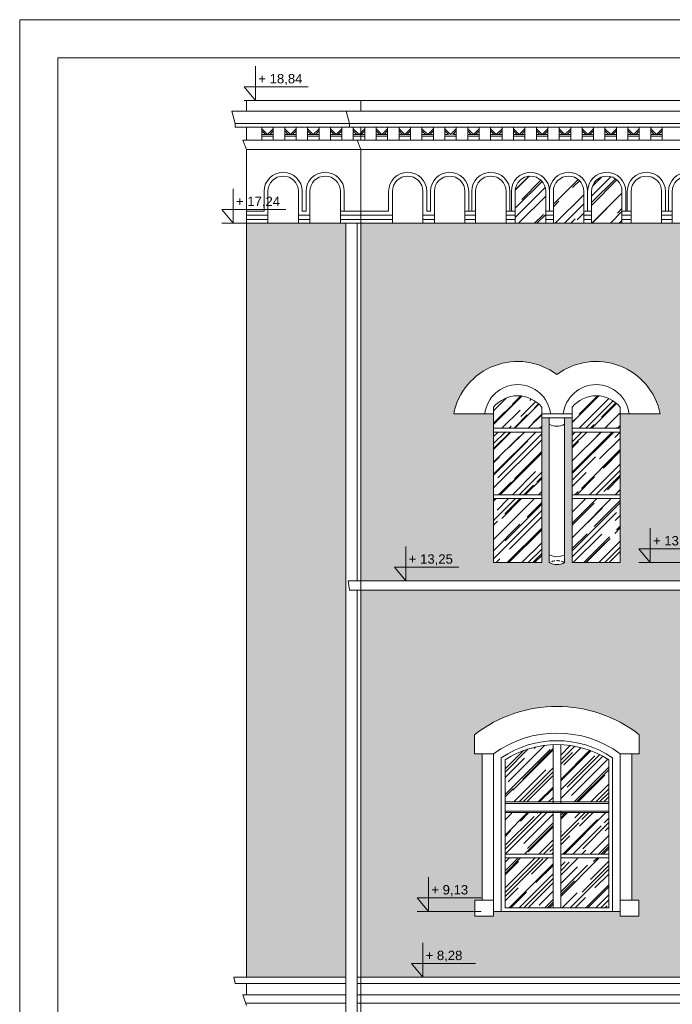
# Model space of a CAD drawing. Header units: millimetres. Extents: x -5254 to 173417, y -28809 to -6400.
# Tile 203 of 256: x 135467 to 136322, y -18981 to -17691. Entities that reach past the tile are written whole.
import ezdxf

# ---------------------------------------------------------------- set-up
doc = ezdxf.new("R2010")
doc.units = ezdxf.units.MM
doc.linetypes.add('HIDDEN', pattern=[9.525, 6.35, -3.175])
for name, color, linetype, lineweight in [('mre_cegła', 7, 'Continuous', 5), ('mre_cienka', 7, 'Continuous', 15), ('mre_cienkie', 7, 'Continuous', 9), ('mre_drewno', 7, 'Continuous', 9), ('mre_koty', 7, 'Continuous', 13), ('mre_szyby', 7, 'Continuous', 13), ('mre_tabela', 7, 'Continuous', 20), ('mre_ściany', 7, 'Continuous', 20)]:
    doc.layers.add(name, color=color, linetype=linetype, lineweight=lineweight)
doc.styles.add('TABELKA', font='arial.ttf')
pattern_1 = [(0, (131502.005, -23452.909), (0, 6.77418), []), (90, (131502.005, -23452.909), (-10.16, 6.77418), [6.77418, -6.77418])]

# ---------------------------------------------------------------- blocks, each defined once
blk = doc.blocks.new('KOTA')
at = {"color": 0}
for p, q in [((0, 0), (0, 50)), ((-16.6, 20), (76.8, 20)), ((-16.6, 20), (0, 0))]:
    blk.add_line(p, q, dxfattribs=at)
at = {"color": 0, "style": 'TABELKA', "flags": 4}
blk.add_attdef('POZIOM', (1.4, 25), '', height=13.7, rotation=360, dxfattribs=at)

msp = doc.modelspace()

# ---------------------------------------------------------------- hatches: boundary and pattern name
at = {"layer": 'mre_cegła'}
h = msp.add_hatch(dxfattribs=at)
h.set_pattern_fill('AR-BRSTD', color=256, scale=0.1)
h.set_pattern_definition(pattern_1)
h.paths.add_polyline_path([(135894.1, -17957.48), (135764.1, -17957.48), (135764.1, -18945.65), (135894.1, -18945.65)])
h.paths.add_polyline_path([(142198.95, -17957.48), (142170.95, -17957.48), (142068.95, -17957.48), (142068.95, -18945.58), (142146.41, -18945.58), (142198.95, -18945.65)])
h = msp.add_hatch(dxfattribs=at)
h.set_pattern_fill('AR-BRSTD', color=256, scale=0.1)
h.set_pattern_definition(pattern_1)
h.paths.add_polyline_path([(137080.31, -17957.48), (135914.1, -17957.48), (135914.1, -18426.15), (137080.31, -18426.15)])
h.paths.add_polyline_path([(136833.04, -18155.81, -0.552546), (136968.46, -18207.38), (136916.04, -18207.38), (136916.04, -18402.22), (136853.04, -18402.22), (136853.04, -18212.38), (136843.04, -18212.38), (136843.04, -18402.22, -0.2566287), (136823.04, -18402.22), (136823.04, -18212.38), (136813.04, -18212.38), (136813.04, -18402.22), (136750.04, -18402.22), (136750.04, -18207.38), (136697.63, -18207.38, -0.552546)], flags=16)
h.paths.add_polyline_path([(136635.14, -18207.38), (136582.73, -18207.38), (136582.73, -18402.22), (136519.73, -18402.22), (136519.73, -18212.38), (136509.73, -18212.38), (136509.73, -18402.22, -0.2566287), (136489.73, -18402.22), (136489.73, -18212.38), (136479.73, -18212.38), (136479.73, -18402.22), (136416.73, -18402.22), (136416.73, -18207.38), (136364.32, -18207.38, -0.552546), (136499.73, -18155.81, -0.552546)], flags=16)
h.paths.add_polyline_path([(136306.51, -18207.38), (136254.1, -18207.38), (136254.1, -18402.22), (136191.1, -18402.22), (136191.1, -18212.38), (136181.1, -18212.38), (136181.1, -18402.22, -0.2566287), (136161.1, -18402.22), (136161.1, -18212.38), (136151.1, -18212.38), (136151.1, -18402.22), (136088.1, -18402.22), (136088.1, -18207.38), (136035.68, -18207.38, -0.552546), (136171.1, -18155.81, -0.552546)], flags=16)
h = msp.add_hatch(dxfattribs=at)
h.set_pattern_fill('AR-BRSTD', color=256, scale=0.1)
h.set_pattern_definition(pattern_1)
h.paths.add_polyline_path([(137080.31, -18438.15), (135914.1, -18438.15), (135914.1, -18945.65), (137080.31, -18945.65)])
h.paths.add_polyline_path([(136607.73, -18627.78), (136607.73, -18652.76), (136597.73, -18652.76), (136597.73, -18844.65), (136607.23, -18844.65), (136607.23, -18865.65), (136582.73, -18865.65), (136582.73, -18859.65), (136572.64, -18859.65), (136567.73, -18859.65), (136431.73, -18859.65), (136426.73, -18859.65), (136416.73, -18859.65), (136416.73, -18865.65), (136392.23, -18865.65), (136392.23, -18844.65), (136401.73, -18844.65), (136401.73, -18652.76), (136391.73, -18652.76), (136391.73, -18627.78, -0.3438826)], flags=16)
h.paths.add_polyline_path([(136941.04, -18627.78), (136941.04, -18652.76), (136931.04, -18652.76), (136931.04, -18844.65), (136940.54, -18844.65), (136940.54, -18865.65), (136916.04, -18865.65), (136916.04, -18859.65), (136905.95, -18859.65), (136901.04, -18859.65), (136765.04, -18859.65), (136760.04, -18859.65), (136750.04, -18859.65), (136750.04, -18865.65), (136725.54, -18865.65), (136725.54, -18844.65), (136735.04, -18844.65), (136735.04, -18652.76), (136725.04, -18652.76), (136725.04, -18627.78, -0.3438826)], flags=16)
h.paths.add_polyline_path([(136567.73, -18660.65), (136567.73, -18854.65), (136431.73, -18854.65), (136431.73, -18660.65, -0.2941176)], flags=0)
h.paths.add_polyline_path([(136504.73, -18717.93), (136494.73, -18717.93), (136494.73, -18715.93), (136504.73, -18715.93)], flags=0)
h.paths.add_polyline_path([(136765.04, -18660.65, -0.2941176), (136901.04, -18660.65), (136901.04, -18854.65), (136765.04, -18854.65)], flags=0)
h.paths.add_polyline_path([(136504.73, -18727.93), (136504.73, -18729.93), (136494.73, -18729.93), (136494.73, -18727.93)], flags=0)
h.paths.add_polyline_path([(136828.04, -18715.93), (136838.04, -18715.93), (136838.04, -18717.93), (136828.04, -18717.93)], flags=0)
h.paths.add_polyline_path([(136838.04, -18727.93), (136838.04, -18729.93), (136828.04, -18729.93), (136828.04, -18727.93)], flags=0)
h.paths.add_polyline_path([(136279.1, -18627.78), (136279.1, -18652.76), (136269.1, -18652.76), (136269.1, -18844.65), (136278.6, -18844.65), (136278.6, -18865.65), (136254.1, -18865.65), (136254.1, -18859.65), (136244.01, -18859.65), (136239.1, -18859.65), (136103.1, -18859.65), (136098.1, -18859.65), (136088.1, -18859.65), (136088.1, -18865.65), (136063.6, -18865.65), (136063.6, -18844.65), (136073.1, -18844.65), (136073.1, -18652.76), (136063.1, -18652.76), (136063.1, -18627.78, -0.3438826)], flags=16)
h.paths.add_polyline_path([(136239.1, -18660.65), (136239.1, -18854.65), (136103.1, -18854.65), (136103.1, -18660.65, -0.2941176)], flags=0)
h.paths.add_polyline_path([(136176.1, -18715.93), (136176.1, -18717.93), (136166.1, -18717.93), (136166.1, -18715.93)], flags=0)
h.paths.add_polyline_path([(136176.1, -18727.93), (136176.1, -18729.93), (136166.1, -18729.93), (136166.1, -18727.93)], flags=0)
at = {"layer": 'mre_szyby'}
h = msp.add_hatch(dxfattribs=at)
h.set_pattern_fill('AR-RROOF', color=256, angle=45)
h.set_pattern_definition([(45, (131502.005, -23713.903), (21.552615, 57.47364), [381, -50.8, 127, -25.4]), (45, (131516.912, -23681.035), (-41.848, 5.92697), [76.2, -8.382, 152.4, -19.05]), (45, (131495.719, -23689.656), (81.36112, 105.428207), [203.2, -35.56, 101.6, -25.4])])
h.paths.add_polyline_path([(136156.38, -17915.7, 1), (136116.38, -17915.7), (136116.38, -17957.48), (136156.38, -17957.48)])
h.paths.add_polyline_path([(136206.38, -17915.7, 1), (136166.38, -17915.7), (136166.38, -17957.48), (136206.38, -17957.48)])
h.paths.add_polyline_path([(136256.38, -17915.7, 1), (136216.38, -17915.7), (136216.38, -17957.48), (136256.38, -17957.48)])
h.paths.add_polyline_path([(136472.38, -17915.7, 1), (136432.38, -17915.7), (136432.38, -17957.48), (136472.38, -17957.48)])
h.paths.add_polyline_path([(136522.38, -17915.7, 1), (136482.38, -17915.7), (136482.38, -17957.48), (136522.38, -17957.48)])
h.paths.add_polyline_path([(136572.38, -17915.7, 1), (136532.38, -17915.7), (136532.38, -17957.48), (136572.38, -17957.48)])
h.paths.add_polyline_path([(136778.38, -17915.7, 1), (136738.38, -17915.7), (136738.38, -17957.48), (136778.38, -17957.48)])
h.paths.add_polyline_path([(136828.38, -17915.7, 1), (136788.38, -17915.7), (136788.38, -17957.48), (136828.38, -17957.48)])
h.paths.add_polyline_path([(136878.38, -17915.7, 1), (136838.38, -17915.7), (136838.38, -17957.48), (136878.38, -17957.48)])
h = msp.add_hatch(dxfattribs=at)
h.set_pattern_fill('AR-RROOF', color=256, scale=0.7, angle=45)
h.set_pattern_definition([(45, (131502.005, -23787.888), (15.08683, 40.231547), [266.7, -35.56, 88.9, -17.78]), (45, (131512.44, -23764.88), (-29.293595, 4.14888), [53.34, -5.8674, 106.68, -13.335]), (45, (131497.604, -23770.915), (56.952784, 73.799745), [142.24, -24.892, 71.12, -17.78])])
h.paths.add_polyline_path([(138555.88, -18803.23), (138555.88, -18789.21), (138492.88, -18789.21), (138492.88, -18854.65), (138555.88, -18854.65)])
h.paths.add_polyline_path([(138628.88, -18789.21), (138565.88, -18789.21), (138565.88, -18803.23), (138565.88, -18854.65), (138628.88, -18854.65)])
h.paths.add_polyline_path([(138628.88, -18729.93), (138565.88, -18729.93), (138565.88, -18784.21), (138628.88, -18784.21)])
h.paths.add_polyline_path([(138555.88, -18729.93), (138492.88, -18729.93), (138492.88, -18784.21), (138555.88, -18784.21)])
h.paths.add_polyline_path([(138555.88, -18640.75, 0.1338619), (138492.88, -18660.65), (138492.88, -18715.93), (138555.88, -18715.93)])
h.paths.add_polyline_path([(138628.88, -18660.65, 0.1338619), (138565.88, -18640.75), (138565.88, -18715.93), (138628.88, -18715.93)])
h.paths.add_polyline_path([(138304.88, -18660.65, 0.1338619), (138241.88, -18640.75), (138241.88, -18715.93), (138304.88, -18715.93)])
h.paths.add_polyline_path([(138231.88, -18640.75, 0.1338619), (138168.88, -18660.65), (138168.88, -18715.93), (138231.88, -18715.93)])
h.paths.add_polyline_path([(138231.88, -18729.93), (138168.88, -18729.93), (138168.88, -18784.21), (138231.88, -18784.21)])
h.paths.add_polyline_path([(138304.88, -18729.93), (138241.88, -18729.93), (138241.88, -18784.21), (138304.88, -18784.21)])
h.paths.add_polyline_path([(138231.88, -18803.23), (138231.88, -18789.21), (138168.88, -18789.21), (138168.88, -18854.65), (138231.88, -18854.65)])
h.paths.add_polyline_path([(138304.88, -18789.21), (138241.88, -18789.21), (138241.88, -18803.23), (138241.88, -18854.65), (138304.88, -18854.65)])
h.paths.add_polyline_path([(137908.88, -18803.23), (137908.88, -18789.21), (137845.88, -18789.21), (137845.88, -18854.65), (137908.88, -18854.65)])
h.paths.add_polyline_path([(137908.88, -18729.93), (137845.88, -18729.93), (137845.88, -18784.21), (137908.88, -18784.21)])
h.paths.add_polyline_path([(137908.88, -18640.75, 0.1338619), (137845.88, -18660.65), (137845.88, -18715.93), (137908.88, -18715.93)])
h.paths.add_polyline_path([(137981.88, -18660.65, 0.1338619), (137918.88, -18640.75), (137918.88, -18715.93), (137981.88, -18715.93)])
h.paths.add_polyline_path([(137981.88, -18729.93), (137918.88, -18729.93), (137918.88, -18784.21), (137981.88, -18784.21)])
h.paths.add_polyline_path([(137981.88, -18789.21), (137918.88, -18789.21), (137918.88, -18803.23), (137918.88, -18854.65), (137981.88, -18854.65)])
h.paths.add_polyline_path([(137580.98, -18803.23), (137580.98, -18789.21), (137517.98, -18789.21), (137517.98, -18854.65), (137580.98, -18854.65)])
h.paths.add_polyline_path([(137580.98, -18729.93), (137517.98, -18729.93), (137517.98, -18784.21), (137580.98, -18784.21)])
h.paths.add_polyline_path([(137580.98, -18640.75, 0.1338619), (137517.98, -18660.65), (137517.98, -18715.93), (137580.98, -18715.93)])
h.paths.add_polyline_path([(137653.98, -18660.65, 0.1338619), (137590.98, -18640.75), (137590.98, -18715.93), (137653.98, -18715.93)])
h.paths.add_polyline_path([(137653.98, -18729.93), (137590.98, -18729.93), (137590.98, -18784.21), (137653.98, -18784.21)])
h.paths.add_polyline_path([(137653.98, -18789.21), (137590.98, -18789.21), (137590.98, -18803.23), (137590.98, -18854.65), (137653.98, -18854.65)])
h.paths.add_polyline_path([(137332.24, -18660.65, 0.1338619), (137269.24, -18640.75), (137269.24, -18715.93), (137332.24, -18715.93)])
h.paths.add_polyline_path([(137259.24, -18640.75, 0.1338619), (137196.24, -18660.65), (137196.24, -18715.93), (137259.24, -18715.93)])
h.paths.add_polyline_path([(137259.24, -18729.93), (137196.24, -18729.93), (137196.24, -18784.21), (137259.24, -18784.21)])
h.paths.add_polyline_path([(137332.24, -18729.93), (137269.24, -18729.93), (137269.24, -18784.21), (137332.24, -18784.21)])
h.paths.add_polyline_path([(137259.24, -18789.21), (137196.24, -18789.21), (137196.24, -18854.65), (137259.24, -18854.65), (137259.24, -18803.23)])
h.paths.add_polyline_path([(137332.24, -18789.21), (137269.24, -18789.21), (137269.24, -18803.23), (137269.24, -18854.65), (137332.24, -18854.65)])
h.paths.add_polyline_path([(136828.04, -18640.75, 0.1338619), (136765.04, -18660.65), (136765.04, -18715.93), (136828.04, -18715.93)])
h.paths.add_polyline_path([(136901.04, -18660.65, 0.1338619), (136838.04, -18640.75), (136838.04, -18715.93), (136901.04, -18715.93)])
h.paths.add_polyline_path([(136828.04, -18729.93), (136765.04, -18729.93), (136765.04, -18784.21), (136828.04, -18784.21)])
h.paths.add_polyline_path([(136901.04, -18729.93), (136838.04, -18729.93), (136838.04, -18784.21), (136901.04, -18784.21)])
h.paths.add_polyline_path([(136828.04, -18803.23), (136828.04, -18789.21), (136765.04, -18789.21), (136765.04, -18854.65), (136828.04, -18854.65)])
h.paths.add_polyline_path([(136901.04, -18789.21), (136838.04, -18789.21), (136838.04, -18803.23), (136838.04, -18854.65), (136901.04, -18854.65)])
h.paths.add_polyline_path([(136567.73, -18789.21), (136504.73, -18789.21), (136504.73, -18803.23), (136504.73, -18854.65), (136567.73, -18854.65)])
h.paths.add_polyline_path([(136494.73, -18803.23), (136494.73, -18789.21), (136431.73, -18789.21), (136431.73, -18854.65), (136494.73, -18854.65)])
h.paths.add_polyline_path([(136494.73, -18729.93), (136431.73, -18729.93), (136431.73, -18784.21), (136494.73, -18784.21)])
h.paths.add_polyline_path([(136567.73, -18729.93), (136504.73, -18729.93), (136504.73, -18784.21), (136567.73, -18784.21)])
h.paths.add_polyline_path([(136567.73, -18660.65, 0.1338619), (136504.73, -18640.75), (136504.73, -18715.93), (136567.73, -18715.93)])
h.paths.add_polyline_path([(136494.73, -18640.75, 0.1338619), (136431.73, -18660.65), (136431.73, -18715.93), (136494.73, -18715.93)])
h.paths.add_polyline_path([(136166.1, -18640.75, 0.1338619), (136103.1, -18660.65), (136103.1, -18715.93), (136166.1, -18715.93)])
h.paths.add_polyline_path([(136239.1, -18660.65, 0.1338619), (136176.1, -18640.75), (136176.1, -18715.93), (136239.1, -18715.93)])
h.paths.add_polyline_path([(136166.1, -18729.93), (136103.1, -18729.93), (136103.1, -18784.21), (136166.1, -18784.21)])
h.paths.add_polyline_path([(136239.1, -18729.93), (136176.1, -18729.93), (136176.1, -18784.21), (136239.1, -18784.21)])
h.paths.add_polyline_path([(136166.1, -18803.23), (136166.1, -18789.21), (136103.1, -18789.21), (136103.1, -18854.65), (136166.1, -18854.65)])
h.paths.add_polyline_path([(136239.1, -18789.21), (136176.1, -18789.21), (136176.1, -18803.23), (136176.1, -18854.65), (136239.1, -18854.65)])
h.paths.add_polyline_path([(136151.1, -18231.09), (136088.1, -18231.09), (136088.1, -18313.39), (136151.1, -18313.39)])
h.paths.add_polyline_path([(136151.1, -18318.39), (136088.1, -18318.39), (136088.1, -18402.22), (136151.1, -18402.22)])
h.paths.add_polyline_path([(136151.1, -18198.58, 0.4761905), (136088.1, -18198.58), (136088.1, -18226.09), (136151.1, -18226.09)])
h.paths.add_polyline_path([(136254.1, -18198.58, 0.4761905), (136191.1, -18198.58), (136191.1, -18226.09), (136254.1, -18226.09)])
h.paths.add_polyline_path([(136254.1, -18231.09), (136191.1, -18231.09), (136191.1, -18313.39), (136254.1, -18313.39)])
h.paths.add_polyline_path([(136254.1, -18318.39), (136191.1, -18318.39), (136191.1, -18402.22), (136254.1, -18402.22)])
h.paths.add_polyline_path([(136479.73, -18231.09), (136416.73, -18231.09), (136416.73, -18313.39), (136479.73, -18313.39)])
h.paths.add_polyline_path([(136479.73, -18318.39), (136416.73, -18318.39), (136416.73, -18402.22), (136479.73, -18402.22)])
h.paths.add_polyline_path([(136479.73, -18198.58, 0.4761905), (136416.73, -18198.58), (136416.73, -18226.09), (136479.73, -18226.09)])
h.paths.add_polyline_path([(136582.73, -18198.58, 0.4761905), (136519.73, -18198.58), (136519.73, -18226.09), (136582.73, -18226.09)])
h.paths.add_polyline_path([(136582.73, -18231.09), (136519.73, -18231.09), (136519.73, -18313.39), (136582.73, -18313.39)])
h.paths.add_polyline_path([(136582.73, -18318.39), (136519.73, -18318.39), (136519.73, -18402.22), (136582.73, -18402.22)])
h.paths.add_polyline_path([(136916.04, -18231.09), (136853.04, -18231.09), (136853.04, -18313.39), (136916.04, -18313.39)])
h.paths.add_polyline_path([(136813.04, -18231.09), (136750.04, -18231.09), (136750.04, -18313.39), (136813.04, -18313.39)])
h.paths.add_polyline_path([(136813.04, -18318.39), (136750.04, -18318.39), (136750.04, -18402.22), (136813.04, -18402.22)])
h.paths.add_polyline_path([(136916.04, -18318.39), (136853.04, -18318.39), (136853.04, -18402.22), (136916.04, -18402.22)])
h.paths.add_polyline_path([(136916.04, -18198.58, 0.4761905), (136853.04, -18198.58), (136853.04, -18226.09), (136916.04, -18226.09)])
h.paths.add_polyline_path([(136813.04, -18198.58, 0.4761905), (136750.04, -18198.58), (136750.04, -18226.09), (136813.04, -18226.09)])
h.paths.add_polyline_path([(137347.24, -18198.58, 0.4761905), (137284.24, -18198.58), (137284.24, -18226.09), (137347.24, -18226.09)])
h.paths.add_polyline_path([(137244.24, -18198.58, 0.4761905), (137181.24, -18198.58), (137181.24, -18226.09), (137244.24, -18226.09)])
h.paths.add_polyline_path([(137244.24, -18231.09), (137181.24, -18231.09), (137181.24, -18313.39), (137244.24, -18313.39)])
h.paths.add_polyline_path([(137244.24, -18318.39), (137181.24, -18318.39), (137181.24, -18402.22), (137244.24, -18402.22)])
h.paths.add_polyline_path([(137347.24, -18318.39), (137284.24, -18318.39), (137284.24, -18402.22), (137347.24, -18402.22)])
h.paths.add_polyline_path([(137347.24, -18231.09), (137284.24, -18231.09), (137284.24, -18313.39), (137347.24, -18313.39)])
h.paths.add_polyline_path([(137565.98, -18198.58, 0.4761905), (137502.98, -18198.58), (137502.98, -18226.09), (137565.98, -18226.09)])
h.paths.add_polyline_path([(137565.98, -18231.09), (137502.98, -18231.09), (137502.98, -18313.39), (137565.98, -18313.39)])
h.paths.add_polyline_path([(137565.98, -18318.39), (137502.98, -18318.39), (137502.98, -18402.22), (137565.98, -18402.22)])
h.paths.add_polyline_path([(137668.98, -18318.39), (137605.98, -18318.39), (137605.98, -18402.22), (137668.98, -18402.22)])
h.paths.add_polyline_path([(137668.98, -18231.09), (137605.98, -18231.09), (137605.98, -18313.39), (137668.98, -18313.39)])
h.paths.add_polyline_path([(137668.98, -18198.58, 0.4761905), (137605.98, -18198.58), (137605.98, -18226.09), (137668.98, -18226.09)])
h.paths.add_polyline_path([(137893.88, -18198.58, 0.4761905), (137830.88, -18198.58), (137830.88, -18226.09), (137893.88, -18226.09)])
h.paths.add_polyline_path([(137893.88, -18231.09), (137830.88, -18231.09), (137830.88, -18313.39), (137893.88, -18313.39)])
h.paths.add_polyline_path([(137893.88, -18318.39), (137830.88, -18318.39), (137830.88, -18402.22), (137893.88, -18402.22)])
h.paths.add_polyline_path([(137996.88, -18318.39), (137933.88, -18318.39), (137933.88, -18402.22), (137996.88, -18402.22)])
h.paths.add_polyline_path([(137996.88, -18231.09), (137933.88, -18231.09), (137933.88, -18313.39), (137996.88, -18313.39)])
h.paths.add_polyline_path([(137996.88, -18198.58, 0.4761905), (137933.88, -18198.58), (137933.88, -18226.09), (137996.88, -18226.09)])
h.paths.add_polyline_path([(138216.88, -18198.58, 0.4761905), (138153.88, -18198.58), (138153.88, -18226.09), (138216.88, -18226.09)])
h.paths.add_polyline_path([(138216.88, -18231.09), (138153.88, -18231.09), (138153.88, -18313.39), (138216.88, -18313.39)])
h.paths.add_polyline_path([(138216.88, -18318.39), (138153.88, -18318.39), (138153.88, -18402.22), (138216.88, -18402.22)])
h.paths.add_polyline_path([(138319.88, -18318.39), (138256.88, -18318.39), (138256.88, -18402.22), (138319.88, -18402.22)])
h.paths.add_polyline_path([(138319.88, -18231.09), (138256.88, -18231.09), (138256.88, -18313.39), (138319.88, -18313.39)])
h.paths.add_polyline_path([(138319.88, -18198.58, 0.4761905), (138256.88, -18198.58), (138256.88, -18226.09), (138319.88, -18226.09)])
h.paths.add_polyline_path([(138540.88, -18198.58, 0.4761905), (138477.88, -18198.58), (138477.88, -18226.09), (138540.88, -18226.09)])
h.paths.add_polyline_path([(138540.88, -18231.09), (138477.88, -18231.09), (138477.88, -18313.39), (138540.88, -18313.39)])
h.paths.add_polyline_path([(138540.88, -18318.39), (138477.88, -18318.39), (138477.88, -18402.22), (138540.88, -18402.22)])
h.paths.add_polyline_path([(138643.88, -18318.39), (138580.88, -18318.39), (138580.88, -18402.22), (138643.88, -18402.22)])
h.paths.add_polyline_path([(138643.88, -18231.09), (138580.88, -18231.09), (138580.88, -18313.39), (138643.88, -18313.39)])
h.paths.add_polyline_path([(138643.88, -18198.58, 0.4761905), (138580.88, -18198.58), (138580.88, -18226.09), (138643.88, -18226.09)])

# ---------------------------------------------------------------- linework, layer by layer
at = {"layer": 'mre_cienka'}
for points in [[(135764.1, -17810.7), (135764.1, -17796.7), (135914.1, -17796.7)], [(135914.1, -17796.7), (142048.95, -17796.7)], [(135914.1, -17796.7), (135914.1, -17810.7)], [(135764.1, -17810.7), (135914.1, -17810.7)], [(135914.1, -17810.7), (142048.95, -17810.7)], [(135894.1, -19760.1), (135894.1, -17957.48)], [(135909.1, -18426.15), (135909.1, -17957.48)], [(135909.1, -19760.1), (135909.1, -18438.15)]]:
    msp.add_lwpolyline(points, dxfattribs=at)
at = {"layer": 'mre_cienkie'}
for p, q in [((135760.97, -17796.7), (135844.98, -17796.7)), ((135731.6, -17957.48), (135815.61, -17957.48)), ((136362.41, -18402.22), (136278.39, -18402.22)), ((136071.79, -18859.65), (135987.77, -18859.65))]:
    msp.add_line(p, q, dxfattribs=at)
for points in [[(135764.1, -17810.7), (135744.79, -17810.7)], [(135749.1, -17826.7), (135744.79, -17810.7)], [(135764.1, -17810.7), (135894.79, -17810.7)], [(135914.1, -17810.7), (135894.79, -17810.7)], [(135899.1, -17826.7), (135894.79, -17810.7)], [(142048.95, -17810.7), (135914.1, -17810.7)], [(135764.1, -17826.7), (135749.1, -17826.7), (135749.1, -17831.7)], [(135764.1, -17831.7), (135749.1, -17831.7)], [(135764.1, -17826.7), (135899.1, -17826.7)], [(135764.1, -17848.7), (135764.1, -17831.7)], [(135764.1, -17831.7), (135899.1, -17831.7)], [(135784.1, -17848.7), (135784.1, -17831.7)], [(135799.1, -17848.7), (135799.1, -17831.7)], [(135814.1, -17848.7), (135814.1, -17831.7)], [(135829.1, -17848.7), (135829.1, -17831.7)], [(135844.1, -17848.7), (135844.1, -17831.7)], [(135859.1, -17848.7), (135859.1, -17831.7)], [(135874.1, -17848.7), (135874.1, -17831.7)], [(135889.1, -17848.7), (135889.1, -17831.7)], [(135914.1, -17826.7), (135899.1, -17826.7), (135899.1, -17831.7)], [(135914.1, -17831.7), (135899.1, -17831.7)], [(135904.1, -17848.7), (135904.1, -17831.7)], [(142048.95, -17826.7), (135914.1, -17826.7)], [(142048.95, -17831.7), (135914.1, -17831.7)], [(135914.1, -17848.7), (135914.1, -17831.7)], [(135919.1, -17848.7), (135919.1, -17831.7)], [(135934.1, -17848.7), (135934.1, -17831.7)], [(135949.1, -17848.7), (135949.1, -17831.7)], [(135964.1, -17848.7), (135964.1, -17831.7)], [(135979.1, -17848.7), (135979.1, -17831.7)], [(135994.1, -17848.7), (135994.1, -17831.7)], [(136009.1, -17848.7), (136009.1, -17831.7)], [(136024.1, -17848.7), (136024.1, -17831.7)], [(136039.1, -17848.7), (136039.1, -17831.7)], [(136054.1, -17848.7), (136054.1, -17831.7)], [(136069.1, -17848.7), (136069.1, -17831.7)], [(136084.1, -17848.7), (136084.1, -17831.7)], [(136099.1, -17848.7), (136099.1, -17831.7)], [(136114.1, -17848.7), (136114.1, -17831.7)], [(136129.1, -17848.7), (136129.1, -17831.7)], [(136144.1, -17848.7), (136144.1, -17831.7)], [(136159.1, -17848.7), (136159.1, -17831.7)], [(136174.1, -17848.7), (136174.1, -17831.7)], [(136189.1, -17848.7), (136189.1, -17831.7)], [(136204.1, -17848.7), (136204.1, -17831.7)], [(136219.1, -17848.7), (136219.1, -17831.7)], [(136234.1, -17848.7), (136234.1, -17831.7)], [(136249.1, -17848.7), (136249.1, -17831.7)], [(136264.1, -17848.7), (136264.1, -17831.7)], [(136279.1, -17848.7), (136279.1, -17831.7)], [(136294.1, -17848.7), (136294.1, -17831.7)], [(136309.1, -17848.7), (136309.1, -17831.7)], [(135784.1, -17833.7), (135791.6, -17841.2)], [(135784.1, -17836.53), (135788.77, -17841.2)], [(135791.6, -17841.2), (135784.1, -17841.2)], [(135791.6, -17843.2), (135784.1, -17843.2)], [(135799.1, -17833.7), (135791.6, -17841.2)], [(135791.6, -17841.2), (135799.1, -17841.2)], [(135791.6, -17843.2), (135799.1, -17843.2)], [(135799.1, -17836.53), (135794.43, -17841.2)], [(135814.1, -17833.7), (135821.6, -17841.2)], [(135814.1, -17836.53), (135818.77, -17841.2)], [(135821.6, -17841.2), (135814.1, -17841.2)], [(135821.6, -17843.2), (135814.1, -17843.2)], [(135829.1, -17833.7), (135821.6, -17841.2)], [(135821.6, -17841.2), (135829.1, -17841.2)], [(135821.6, -17843.2), (135829.1, -17843.2)], [(135829.1, -17836.53), (135824.43, -17841.2)], [(135844.1, -17833.7), (135851.6, -17841.2)], [(135844.1, -17836.53), (135848.77, -17841.2)], [(135851.6, -17841.2), (135844.1, -17841.2)], [(135851.6, -17843.2), (135844.1, -17843.2)], [(135859.1, -17833.7), (135851.6, -17841.2)], [(135851.6, -17841.2), (135859.1, -17841.2)], [(135851.6, -17843.2), (135859.1, -17843.2)], [(135859.1, -17836.53), (135854.43, -17841.2)], [(135874.1, -17833.7), (135881.6, -17841.2)], [(135874.1, -17836.53), (135878.77, -17841.2)], [(135881.6, -17841.2), (135874.1, -17841.2)], [(135881.6, -17843.2), (135874.1, -17843.2)], [(135889.1, -17833.7), (135881.6, -17841.2)], [(135881.6, -17841.2), (135889.1, -17841.2)], [(135881.6, -17843.2), (135889.1, -17843.2)], [(135889.1, -17836.53), (135884.43, -17841.2)], [(135904.1, -17833.7), (135911.6, -17841.2)], [(135904.1, -17836.53), (135908.77, -17841.2)], [(135911.6, -17841.2), (135904.1, -17841.2)], [(135911.6, -17843.2), (135904.1, -17843.2)], [(135919.1, -17833.7), (135911.6, -17841.2)], [(135911.6, -17841.2), (135919.1, -17841.2)], [(135911.6, -17843.2), (135919.1, -17843.2)], [(135919.1, -17836.53), (135914.43, -17841.2)], [(135934.1, -17833.7), (135941.6, -17841.2)], [(135934.1, -17836.53), (135938.77, -17841.2)], [(135941.6, -17841.2), (135934.1, -17841.2)], [(135941.6, -17843.2), (135934.1, -17843.2)], [(135949.1, -17833.7), (135941.6, -17841.2)], [(135941.6, -17841.2), (135949.1, -17841.2)], [(135941.6, -17843.2), (135949.1, -17843.2)], [(135949.1, -17836.53), (135944.43, -17841.2)], [(135964.1, -17833.7), (135971.6, -17841.2)], [(135964.1, -17836.53), (135968.77, -17841.2)], [(135971.6, -17841.2), (135964.1, -17841.2)], [(135971.6, -17843.2), (135964.1, -17843.2)], [(135979.1, -17833.7), (135971.6, -17841.2)], [(135971.6, -17841.2), (135979.1, -17841.2)], [(135971.6, -17843.2), (135979.1, -17843.2)], [(135979.1, -17836.53), (135974.43, -17841.2)], [(135994.1, -17833.7), (136001.6, -17841.2)], [(135994.1, -17836.53), (135998.77, -17841.2)], [(136001.6, -17841.2), (135994.1, -17841.2)], [(136001.6, -17843.2), (135994.1, -17843.2)], [(136009.1, -17833.7), (136001.6, -17841.2)], [(136001.6, -17841.2), (136009.1, -17841.2)], [(136001.6, -17843.2), (136009.1, -17843.2)], [(136009.1, -17836.53), (136004.43, -17841.2)], [(136024.1, -17833.7), (136031.6, -17841.2)], [(136024.1, -17836.53), (136028.77, -17841.2)], [(136028.77, -17841.2), (136024.1, -17841.2)], [(136031.6, -17843.2), (136024.1, -17843.2)], [(136039.1, -17833.7), (136031.6, -17841.2)], [(136031.6, -17843.2), (136039.1, -17843.2)], [(136039.1, -17836.53), (136034.43, -17841.2)], [(136034.43, -17841.2), (136039.1, -17841.2)], [(136054.1, -17833.7), (136061.6, -17841.2)], [(136054.1, -17836.53), (136058.77, -17841.2)], [(136061.6, -17841.2), (136054.1, -17841.2)], [(136061.6, -17843.2), (136054.1, -17843.2)], [(136069.1, -17833.7), (136061.6, -17841.2)], [(136061.6, -17841.2), (136069.1, -17841.2)], [(136061.6, -17843.2), (136069.1, -17843.2)], [(136069.1, -17836.53), (136064.43, -17841.2)], [(136084.1, -17833.7), (136091.6, -17841.2)], [(136084.1, -17836.53), (136088.77, -17841.2)], [(136091.6, -17841.2), (136084.1, -17841.2)], [(136091.6, -17843.2), (136084.1, -17843.2)], [(136099.1, -17833.7), (136091.6, -17841.2)], [(136091.6, -17841.2), (136099.1, -17841.2)], [(136091.6, -17843.2), (136099.1, -17843.2)], [(136099.1, -17836.53), (136094.43, -17841.2)], [(136114.1, -17833.7), (136121.6, -17841.2)], [(136114.1, -17836.53), (136118.77, -17841.2)], [(136121.6, -17841.2), (136114.1, -17841.2)], [(136121.6, -17843.2), (136114.1, -17843.2)], [(136129.1, -17833.7), (136121.6, -17841.2)], [(136121.6, -17841.2), (136129.1, -17841.2)], [(136121.6, -17843.2), (136129.1, -17843.2)], [(136129.1, -17836.53), (136124.43, -17841.2)], [(136144.1, -17833.7), (136151.6, -17841.2)], [(136144.1, -17836.53), (136148.77, -17841.2)], [(136151.6, -17841.2), (136144.1, -17841.2)], [(136151.6, -17843.2), (136144.1, -17843.2)], [(136159.1, -17833.7), (136151.6, -17841.2)], [(136151.6, -17841.2), (136159.1, -17841.2)], [(136151.6, -17843.2), (136159.1, -17843.2)], [(136159.1, -17836.53), (136154.43, -17841.2)], [(136174.1, -17833.7), (136181.6, -17841.2)], [(136174.1, -17836.53), (136178.77, -17841.2)], [(136181.6, -17841.2), (136174.1, -17841.2)], [(136181.6, -17843.2), (136174.1, -17843.2)], [(136189.1, -17833.7), (136181.6, -17841.2)], [(136181.6, -17841.2), (136189.1, -17841.2)], [(136181.6, -17843.2), (136189.1, -17843.2)], [(136189.1, -17836.53), (136184.43, -17841.2)], [(136204.1, -17833.7), (136211.6, -17841.2)], [(136204.1, -17836.53), (136208.77, -17841.2)], [(136211.6, -17841.2), (136204.1, -17841.2)], [(136211.6, -17843.2), (136204.1, -17843.2)], [(136219.1, -17833.7), (136211.6, -17841.2)], [(136211.6, -17841.2), (136219.1, -17841.2)], [(136211.6, -17843.2), (136219.1, -17843.2)], [(136219.1, -17836.53), (136214.43, -17841.2)], [(136234.1, -17833.7), (136241.6, -17841.2)], [(136234.1, -17836.53), (136238.77, -17841.2)], [(136241.6, -17841.2), (136234.1, -17841.2)], [(136241.6, -17843.2), (136234.1, -17843.2)], [(136249.1, -17833.7), (136241.6, -17841.2)], [(136241.6, -17841.2), (136249.1, -17841.2)], [(136241.6, -17843.2), (136249.1, -17843.2)], [(136249.1, -17836.53), (136244.43, -17841.2)], [(136264.1, -17833.7), (136271.6, -17841.2)], [(136264.1, -17836.53), (136268.77, -17841.2)], [(136271.6, -17841.2), (136264.1, -17841.2)], [(136271.6, -17843.2), (136264.1, -17843.2)], [(136279.1, -17833.7), (136271.6, -17841.2)], [(136271.6, -17841.2), (136279.1, -17841.2)], [(136271.6, -17843.2), (136279.1, -17843.2)], [(136279.1, -17836.53), (136274.43, -17841.2)], [(136294.1, -17833.7), (136301.6, -17841.2)], [(136294.1, -17836.53), (136298.77, -17841.2)], [(136301.6, -17841.2), (136294.1, -17841.2)], [(136301.6, -17843.2), (136294.1, -17843.2)], [(136309.1, -17833.7), (136301.6, -17841.2)], [(136301.6, -17841.2), (136309.1, -17841.2)], [(136301.6, -17843.2), (136309.1, -17843.2)], [(136309.1, -17836.53), (136304.43, -17841.2)], [(135759.1, -17848.7), (135764.1, -17860.7)], [(135764.1, -17860.7), (135759.1, -17848.7), (135764.1, -17848.7)], [(135764.1, -17848.7), (135909.1, -17848.7)], [(142048.95, -17848.7), (135909.1, -17848.7)], [(135909.1, -17848.7), (135914.1, -17860.7)], [(135914.1, -17860.7), (135909.1, -17848.7), (135914.1, -17848.7)], [(135914.1, -17860.7), (135764.1, -17860.7)], [(142048.95, -17860.7), (135914.1, -17860.7)], [(135787.1, -17915.7), (135787.1, -17941.81)], [(135792.1, -17915.7), (135792.1, -17957.48)], [(135832.1, -17915.7), (135832.1, -17957.48)], [(135837.1, -17915.7), (135837.1, -17941.81)], [(135842.1, -17915.7), (135842.1, -17941.81)], [(135847.1, -17915.7), (135847.1, -17957.48)], [(135887.1, -17915.7), (135887.1, -17957.48)], [(135892.1, -17915.7), (135892.1, -17941.81)], [(135950.38, -17915.7), (135950.38, -17941.81)], [(135955.38, -17915.7), (135955.38, -17957.48)], [(135995.38, -17915.7), (135995.38, -17957.48)], [(136000.38, -17915.7), (136000.38, -17941.81)], [(136005.38, -17915.7), (136005.38, -17941.81)], [(136010.38, -17915.7), (136010.38, -17957.48)], [(136050.38, -17915.7), (136050.38, -17957.48)], [(136055.38, -17915.7), (136055.38, -17941.81)], [(136059.38, -17915.7), (136059.38, -17941.81)], [(136064.38, -17915.7), (136064.38, -17957.48)], [(136104.38, -17915.7), (136104.38, -17957.48)], [(136109.38, -17915.7), (136109.38, -17941.81)], [(136111.38, -17915.7), (136111.38, -17941.81)], [(136116.38, -17915.7), (136116.38, -17957.48)], [(136156.38, -17915.7), (136156.38, -17957.48)], [(136161.38, -17915.7), (136161.38, -17941.81)], [(136161.38, -17915.7), (136161.38, -17941.81)], [(136166.38, -17915.7), (136166.38, -17957.48)], [(136206.38, -17915.7), (136206.38, -17957.48)], [(136211.38, -17915.7), (136211.38, -17941.81)], [(136211.38, -17915.7), (136211.38, -17941.81)], [(136216.38, -17915.7), (136216.38, -17957.48)], [(136256.38, -17915.7), (136256.38, -17957.48)], [(136261.38, -17915.7), (136261.38, -17941.81)], [(136263.38, -17915.7), (136263.38, -17941.81)], [(136268.38, -17915.7), (136268.38, -17957.48)], [(136308.38, -17915.7), (136308.38, -17957.48)], [(136313.38, -17915.7), (136313.38, -17941.81)], [(136317.38, -17915.7), (136317.38, -17941.81)], [(136322.38, -17915.7), (136322.38, -17957.48)], [(135764.1, -17941.81), (135787.1, -17941.81)], [(135764.1, -17946.81), (135792.1, -17946.81)], [(135832.1, -17946.81), (135847.1, -17946.81)], [(135837.1, -17941.81), (135842.1, -17941.81)], [(135887.1, -17941.81), (135913.41, -17941.81)], [(135887.1, -17946.81), (135913.41, -17946.81)], [(135914.1, -17941.81), (135950.38, -17941.81)], [(135914.1, -17946.81), (135955.38, -17946.81)], [(135995.38, -17946.81), (136010.38, -17946.81)], [(136000.38, -17941.81), (136005.38, -17941.81)], [(136050.38, -17941.81), (136064.38, -17941.81)], [(136050.38, -17946.81), (136064.38, -17946.81)], [(136104.38, -17941.81), (136116.38, -17941.81)], [(136104.38, -17946.81), (136116.38, -17946.81)], [(136156.38, -17941.81), (136166.38, -17941.81)], [(136156.38, -17946.81), (136166.38, -17946.81)], [(136206.38, -17941.81), (136216.38, -17941.81)], [(136206.38, -17946.81), (136216.38, -17946.81)], [(136256.38, -17941.81), (136268.38, -17941.81)], [(136256.38, -17946.81), (136268.38, -17946.81)], [(136308.38, -17941.81), (136322.38, -17941.81)], [(136308.38, -17946.81), (136322.38, -17946.81)], [(135764.1, -17952.48), (135792.1, -17952.48)], [(135792.1, -17957.48), (135764.1, -17957.48)], [(142170.95, -17957.48), (135764.1, -17957.48)], [(135832.1, -17952.48), (135847.1, -17952.48)], [(135832.1, -17957.48), (135847.1, -17957.48)], [(135887.1, -17952.48), (135913.41, -17952.48)], [(135887.1, -17957.48), (135913.41, -17957.48)], [(135914.1, -17957.48), (135914.1, -17952.48), (135955.38, -17952.48)], [(135955.38, -17957.48), (135914.1, -17957.48)], [(135995.38, -17952.48), (136010.38, -17952.48)], [(135995.38, -17957.48), (136010.38, -17957.48)], [(136050.38, -17952.48), (136064.38, -17952.48)], [(136050.38, -17957.48), (136064.38, -17957.48)], [(136104.38, -17952.48), (136116.38, -17952.48)], [(136104.38, -17957.48), (136116.38, -17957.48)], [(136156.38, -17952.48), (136166.38, -17952.48)], [(136156.38, -17957.48), (136166.38, -17957.48)], [(136206.38, -17952.48), (136216.38, -17952.48)], [(136206.38, -17957.48), (136216.38, -17957.48)], [(136256.38, -17952.48), (136268.38, -17952.48)], [(136256.38, -17957.48), (136268.38, -17957.48)], [(136308.38, -17952.48), (136322.38, -17952.48)], [(136308.38, -17957.48), (136322.38, -17957.48)], [(136088.1, -18207.38), (136035.68, -18207.38)], [(136151.1, -18207.38), (136191.1, -18207.38)], [(136254.1, -18207.38), (136306.51, -18207.38)], [(136151.1, -18212.38), (136191.1, -18212.38)], [(136161.1, -18402.22), (136161.1, -18212.38)], [(136181.1, -18402.22), (136181.1, -18212.38)], [(135914.1, -18426.15), (135897.46, -18426.15)], [(135899.1, -18438.15), (135897.46, -18426.15)], [(137085.31, -18426.15), (135914.1, -18426.15)], [(135914.1, -18438.15), (135899.1, -18438.15)], [(137085.31, -18438.15), (135914.1, -18438.15)], [(136063.1, -18652.76), (136063.1, -18627.78)], [(136279.1, -18652.76), (136279.1, -18627.78)], [(136088.1, -18652.76), (136063.1, -18652.76)], [(136073.1, -18844.65), (136073.1, -18652.76)], [(136088.1, -18854.65), (136088.1, -18652.76)], [(136254.1, -18854.65), (136254.1, -18652.76)], [(136254.1, -18652.76), (136279.1, -18652.76)], [(136269.1, -18844.65), (136269.1, -18652.76)], [(136088.1, -18855.15), (136088.1, -18865.65), (136063.6, -18865.65), (136063.6, -18844.65)], [(136063.6, -18844.65), (136088.1, -18844.65)], [(136254.1, -18855.15), (136254.1, -18865.65), (136278.6, -18865.65), (136278.6, -18844.65)], [(136278.6, -18844.65), (136254.1, -18844.65)], [(136098.1, -18859.65), (136088.1, -18859.65), (136088.1, -18854.65)], [(136244.01, -18859.65), (136254.1, -18859.65), (136254.1, -18854.65)], [(135764.1, -18945.65), (135747.46, -18945.65)], [(135749.1, -18953.65), (135747.46, -18945.65)], [(135764.1, -18953.65), (135749.1, -18953.65)], [(135894.1, -18945.65), (135764.1, -18945.65)], [(135894.1, -18953.65), (135764.1, -18953.65)], [(137085.31, -18945.65), (135909.1, -18945.65)], [(137085.31, -18953.65), (135909.1, -18953.65)], [(135764.1, -18982.65), (135759.1, -18968.65), (135764.1, -18968.65)], [(135894.1, -18968.65), (135764.1, -18968.65)], [(137085.31, -18968.65), (135909.1, -18968.65)], [(135894.1, -18979.65), (135763.03, -18979.65)], [(137085.31, -18979.65), (135909.1, -18979.65)]]:
    msp.add_lwpolyline(points, dxfattribs=at)
for centre, radius, start, end in [((135812.1, -17915.7), 25, 0, 180), ((135812.1, -17915.7), 20, 0, 180), ((135867.1, -17915.7), 25, 0, 180), ((135867.1, -17915.7), 20, 0, 180), ((135975.38, -17915.7), 25, 0, 180), ((135975.38, -17915.7), 20, 0, 180), ((136030.38, -17915.7), 25, 0, 180), ((136030.38, -17915.7), 20, 0, 180), ((136084.38, -17915.7), 25, 0, 180), ((136084.38, -17915.7), 20, 0, 180), ((136136.38, -17915.7), 25, 0, 180), ((136136.38, -17915.7), 20, 0, 180), ((136186.38, -17915.7), 25, 0, 180), ((136186.38, -17915.7), 20, 0, 180), ((136236.38, -17915.7), 25, 0, 180), ((136236.38, -17915.7), 20, 0, 180), ((136288.38, -17915.7), 25, 0, 180), ((136288.38, -17915.7), 20, 0, 180), ((136342.38, -17915.7), 25, 0, 180), ((136342.38, -17915.7), 20, 0, 180), ((136119.6, -18224.16), 85.57, 53.00027, 168.69094), ((136222.6, -18224.16), 85.57, 11.30906, 126.99973), ((136119.6, -18212.48), 43.45, 6.74989, 173.25011), ((136222.6, -18212.48), 43.45, 6.74989, 173.25011), ((136171.1, -18202.66), 20.77, 241.21372, 298.78628), ((136171.1, -18373.73), 20.77, 241.21372, 298.78628), ((136171.1, -18384.02), 20.77, 241.21372, 298.78628), ((136171.1, -18766.25), 175.6, 52.0456, 127.9544), ((136171.1, -18766.25), 140.6, 53.81977, 126.18023)]:
    msp.add_arc(centre, radius, start, end, dxfattribs=at)
at = {"layer": 'mre_cienkie', "linetype": 'HIDDEN', "ltscale": 0.7}
msp.add_arc((136171.1, -18420.42), 20.77, 61.21372, 118.78628, dxfattribs=at)
at = {"layer": 'mre_drewno'}
for points in [[(136088.1, -18402.22), (136088.1, -18198.58)], [(136151.1, -18402.22), (136151.1, -18198.58)], [(136191.1, -18402.22), (136191.1, -18198.58)], [(136254.1, -18402.22), (136254.1, -18198.58)], [(136088.1, -18226.09), (136151.1, -18226.09)], [(136088.1, -18231.09), (136151.1, -18231.09)], [(136191.1, -18226.09), (136254.1, -18226.09)], [(136191.1, -18231.09), (136254.1, -18231.09)], [(136088.1, -18313.39), (136151.1, -18313.39)], [(136088.1, -18318.39), (136151.1, -18318.39)], [(136191.1, -18313.39), (136254.1, -18313.39)], [(136191.1, -18318.39), (136254.1, -18318.39)], [(136088.1, -18402.22), (136151.1, -18402.22)], [(136191.1, -18402.22), (136254.1, -18402.22)], [(136166.1, -18717.93), (136166.1, -18640.75)], [(136176.1, -18717.93), (136176.1, -18640.75)], [(136098.1, -18660.65), (136098.1, -18657.95)], [(136244.1, -18660.65), (136244.1, -18657.95)], [(136098.1, -18854.65), (136098.1, -18660.65)], [(136103.1, -18854.65), (136103.1, -18660.65)], [(136239.1, -18854.65), (136239.1, -18660.65)], [(136244.1, -18854.65), (136244.1, -18660.65)], [(136103.1, -18715.93), (136239.1, -18715.93)], [(136103.1, -18717.93), (136239.1, -18717.93)], [(136103.1, -18727.93), (136239.1, -18727.93)], [(136103.1, -18729.93), (136239.1, -18729.93)], [(136166.1, -18803.23), (136166.1, -18727.93)], [(136176.1, -18803.23), (136176.1, -18727.93)], [(136103.1, -18784.21), (136166.1, -18784.21)], [(136176.1, -18784.21), (136239.1, -18784.21)], [(136103.1, -18789.21), (136166.1, -18789.21)], [(136176.1, -18789.21), (136239.1, -18789.21)], [(136166.1, -18854.65), (136166.1, -18803.23)], [(136176.1, -18854.65), (136176.1, -18803.23)], [(136103.1, -18859.65), (136098.1, -18859.65), (136098.1, -18854.65)], [(136103.1, -18854.65), (136239.1, -18854.65)], [(136103.1, -18859.65), (136239.1, -18859.65)], [(136105.31, -18859.65), (136236.88, -18859.65)], [(136239.1, -18859.65), (136244.01, -18859.65), (136244.1, -18854.65)]]:
    msp.add_lwpolyline(points, dxfattribs=at)
for centre, radius, start, end in [((136119.6, -18224.16), 40.57, 39.07331, 140.92669), ((136222.6, -18224.16), 40.57, 39.07331, 140.92669), ((136171.1, -18766.25), 130.6, 56.01619, 123.98381), ((136171.1, -18766.25), 125.6, 57.22092, 122.77908)]:
    msp.add_arc(centre, radius, start, end, dxfattribs=at)
at = {"layer": 'mre_tabela'}
for points in [[(135466.62, -17690.72), (142346.78, -17690.72), (142346.78, -20660.72), (135466.62, -20660.72)], [(135516.62, -17740.72), (142296.78, -17740.72), (142296.78, -20610.72), (135516.62, -20610.72)]]:
    msp.add_lwpolyline(points, close=True, dxfattribs=at)
at = {"layer": 'mre_ściany'}
for points in [[(135764.1, -18945.65), (135764.1, -17860.7)], [(135914.1, -19767.6), (135914.1, -17860.7)], [(135764.1, -18968.65), (135764.1, -18953.65)]]:
    msp.add_lwpolyline(points, dxfattribs=at)

# ---------------------------------------------------------------- block references
at = {"layer": 'mre_koty'}
ref = msp.add_blockref('KOTA', (135775.88, -17796.7), dxfattribs=dict(at, xscale=0.8999999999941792, yscale=0.8999999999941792, zscale=0.6))
ref.add_attrib('POZIOM', '+ 18,84', (135779.61, -17774.2), dxfattribs={"layer": '0', "height": 12.303, "style": 'TABELKA', "flags": 4})
ref = msp.add_blockref('KOTA', (135746.51, -17957.48), dxfattribs=dict(at, xscale=0.8999999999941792, yscale=0.8999999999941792, zscale=0.6))
ref.add_attrib('POZIOM', '+ 17,24', (135750.24, -17934.98), dxfattribs={"layer": '0', "height": 12.303, "style": 'TABELKA', "flags": 4})
ref = msp.add_blockref('KOTA', (136293.3, -18402.22), dxfattribs=dict(at, xscale=0.8999999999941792, yscale=0.8999999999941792, zscale=0.6))
ref.add_attrib('POZIOM', '+ 13,30', (136297.04, -18379.72), dxfattribs={"layer": '0', "height": 12.303, "style": 'TABELKA', "flags": 4})
ref = msp.add_blockref('KOTA', (135973.12, -18426.15), dxfattribs=dict(at, xscale=0.8999999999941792, yscale=0.8999999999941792, zscale=0.6))
ref.add_attrib('POZIOM', '+ 13,25', (135976.85, -18403.65), dxfattribs={"layer": '0', "height": 12.303, "style": 'TABELKA', "flags": 4})
ref = msp.add_blockref('KOTA', (136002.68, -18859.65), dxfattribs=dict(at, xscale=0.8999999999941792, yscale=0.8999999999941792, zscale=0.6))
ref.add_attrib('POZIOM', '+ 9,13', (136006.42, -18837.15), dxfattribs={"layer": '0', "height": 12.303, "style": 'TABELKA', "flags": 4})
ref = msp.add_blockref('KOTA', (135995.12, -18945.65), dxfattribs=dict(at, xscale=0.8999999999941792, yscale=0.8999999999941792, zscale=0.6))
ref.add_attrib('POZIOM', '+ 8,28', (135998.86, -18923.15), dxfattribs={"layer": '0', "height": 12.303, "style": 'TABELKA', "flags": 4})

doc.saveas('drawing.dxf')
